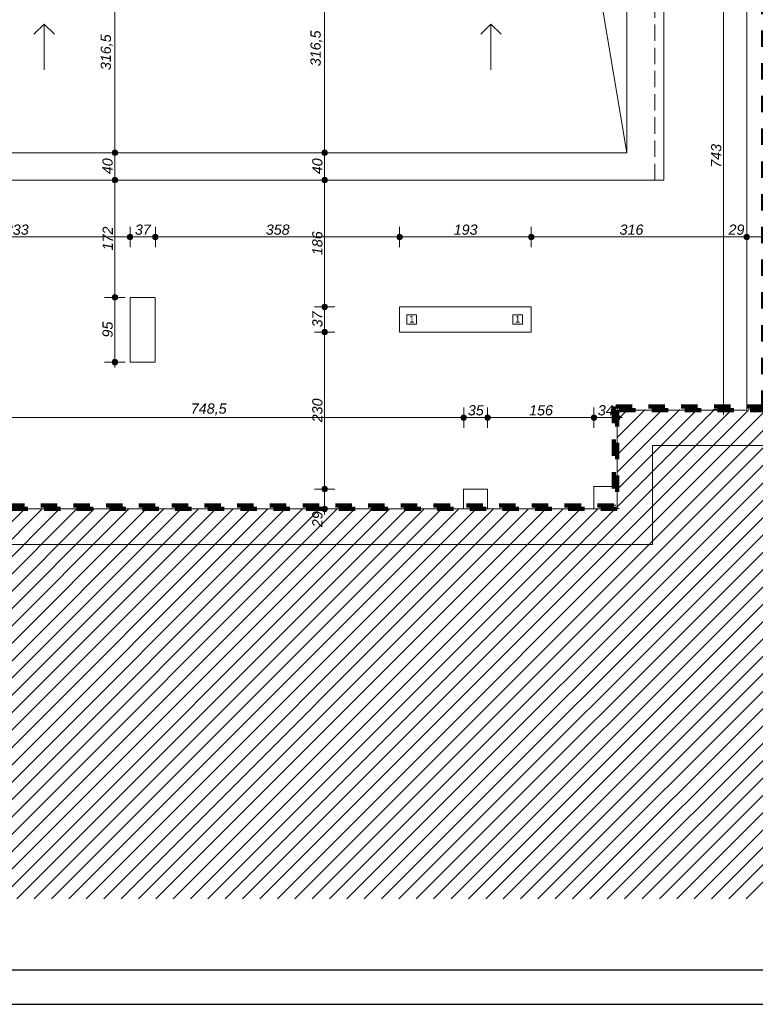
# Model space of a CAD drawing. Header units: millimetres. Extents: x -13944 to 76372, y -78836 to -36151.
# Tile 8 of 29: x 18977 to 29760, y -78836 to -64398. Entities that reach past the tile are written whole.
import ezdxf

# ---------------------------------------------------------------- set-up
doc = ezdxf.new("R2010")
doc.units = ezdxf.units.MM
doc.header["$MEASUREMENT"] = 0
doc.linetypes.add('Krawędzie ukryte', pattern=[340, 240, -100])
doc.linetypes.add('Przerywana', pattern=[480, 240, -240])
for name, color, linetype, lineweight in [('0_Nr_pióra__4', 7, 'Continuous', 25), ('2D - Ogólne_Nr_pióra__1', 7, 'Continuous', 0), ('_podkład_Nr_pióra__1', 7, 'Continuous', 0), ('Instalacje - Went_Klim_Nr_pióra__42', 150, 'Continuous', 13), ('Konstrukcja - Ściany zew_Nr_pióra__1', 7, 'Continuous', 0), ('Wymiarowanie - Ogólne_Nr_pióra__82', 114, 'Continuous', 13)]:
    doc.layers.add(name, color=color, linetype=linetype, lineweight=lineweight)
doc.layers.add('Wymiarowanie - Ogólne', color=7, linetype='Continuous')
doc.styles.add('GENERATED_STYLE_1', font='txt')
doc.styles.add('GENERATED_STYLE_2', font='txt')
doc.dimstyles.new('GENERATED_STYLE__1', dxfattribs={"dimtxt": 150, "dimasz": 152, "dimexe": 0.18, "dimexo": 0, "dimgap": 0.09, "dimtad": 1, "dimlfac": 0.1, "dimzin": 0, "dimdsep": 46, "dimtxsty": 'GENERATED_STYLE_2', "dimblk": 'ARROWHEAD_11', "dimblk1": 'ARROWHEAD_11', "dimblk2": 'ARROWHEAD_11', "dimcen": 0.09, "dimclrd": 114, "dimclre": 114, "dimclrt": 114, "dimazin": 0, "dimtfac": 1, "dimtdec": 4, "dimtmove": 0, "dimatfit": 3, "dimfxl": 1, "dimtolj": 1, "dimtzin": 0, "dimarcsym": 0})
doc.dimstyles.new('GENERATED_STYLE__2', dxfattribs={"dimtxt": 150, "dimasz": 152, "dimexe": 0.18, "dimexo": 0, "dimgap": 0.09, "dimtad": 1, "dimtih": 1, "dimtoh": 1, "dimlfac": 0.1, "dimzin": 0, "dimdsep": 46, "dimtxsty": 'GENERATED_STYLE_2', "dimblk": 'ARROWHEAD_11', "dimblk1": 'ARROWHEAD_11', "dimblk2": 'ARROWHEAD_11', "dimcen": 0.09, "dimclrd": 114, "dimclre": 114, "dimclrt": 114, "dimazin": 0, "dimtfac": 1, "dimtdec": 4, "dimtmove": 0, "dimatfit": 3, "dimfxl": 1, "dimtolj": 1, "dimtzin": 0, "dimarcsym": 0})

# ---------------------------------------------------------------- blocks, each defined once
blk = doc.blocks.new('*D54')
at = {"layer": 'Wymiarowanie - Ogólne_Nr_pióra__82', "linetype": 'Continuous'}
for points in [[(18039, -70233), (18036, -70217), (18027, -70204), (18014, -70196), (17999, -70193), (17984, -70196), (17971, -70204), (17962, -70217), (17959, -70233), (17962, -70248), (17971, -70261), (17984, -70270), (17999, -70273), (18014, -70270), (18027, -70261), (18036, -70248)], [(25525, -70233), (25522, -70217), (25513, -70204), (25500, -70196), (25485, -70193), (25469, -70196), (25456, -70204), (25448, -70217), (25445, -70233), (25448, -70248), (25456, -70261), (25469, -70270), (25485, -70273), (25500, -70270), (25513, -70261), (25522, -70248)]]:
    blk.add_hatch(color=256, dxfattribs=at).paths.add_polyline_path(points)
for p, q in [((17999, -70193), (17999, -70083)), ((25485, -70193), (25485, -70083)), ((17999, -70383), (17999, -70273)), ((18039, -70233), (25445, -70233)), ((25485, -70383), (25485, -70273))]:
    blk.add_line(p, q, dxfattribs=at)
for centre in [(17999, -70233), (25485, -70233)]:
    blk.add_circle(centre, 40, dxfattribs=at)
at = {"layer": 'Wymiarowanie - Ogólne_Nr_pióra__82', "insert": (21485, -70203), "char_height": 150, "attachment_point": 7, "style": 'GENERATED_STYLE_2'}
blk.add_mtext('\\A1;{\\fArial|b0|i1|c238|p38;748,5}', dxfattribs=at)
blk = doc.blocks.new('ARROWHEAD_11')
at = {"color": 0, "linetype": 'Continuous', "lineweight": 0}
blk.add_line((0, 0), (-1, 0), dxfattribs=at)
at = {"color": 0, "linetype": 'Continuous', "lineweight": 0, "const_width": 0.25, "flags": 128}
blk.add_lwpolyline([(-0.125, 0, 1), (0.125, 0, 1)], format="xyb", close=True, dxfattribs=at)
blk = doc.blocks.new('*D55')
at = {"layer": 'Wymiarowanie - Ogólne_Nr_pióra__82', "linetype": 'Continuous'}
for points in [[(25525, -70233), (25522, -70217), (25513, -70204), (25500, -70196), (25485, -70193), (25469, -70196), (25456, -70204), (25448, -70217), (25445, -70233), (25448, -70248), (25456, -70261), (25469, -70270), (25485, -70273), (25500, -70270), (25513, -70261), (25522, -70248)], [(25875, -70233), (25872, -70217), (25863, -70204), (25850, -70196), (25835, -70193), (25819, -70196), (25806, -70204), (25798, -70217), (25795, -70233), (25798, -70248), (25806, -70261), (25819, -70270), (25835, -70273), (25850, -70270), (25863, -70261), (25872, -70248)]]:
    blk.add_hatch(color=256, dxfattribs=at).paths.add_polyline_path(points)
for p, q in [((25485, -70193), (25485, -70083)), ((25835, -70193), (25835, -70083)), ((25485, -70383), (25485, -70273)), ((25525, -70233), (25795, -70233)), ((25835, -70383), (25835, -70273))]:
    blk.add_line(p, q, dxfattribs=at)
for centre in [(25485, -70233), (25835, -70233)]:
    blk.add_circle(centre, 40, dxfattribs=at)
at = {"layer": 'Wymiarowanie - Ogólne_Nr_pióra__82', "insert": (25546, -70203), "char_height": 150, "attachment_point": 7, "style": 'GENERATED_STYLE_2'}
blk.add_mtext('\\A1;{\\fArial|b0|i1|c238|p38;35}', dxfattribs=at)
blk = doc.blocks.new('*D56')
at = {"layer": 'Wymiarowanie - Ogólne_Nr_pióra__82', "linetype": 'Continuous'}
for points in [[(25875, -70233), (25872, -70217), (25863, -70204), (25850, -70196), (25835, -70193), (25819, -70196), (25806, -70204), (25798, -70217), (25795, -70233), (25798, -70248), (25806, -70261), (25819, -70270), (25835, -70273), (25850, -70270), (25863, -70261), (25872, -70248)], [(27435, -70233), (27432, -70217), (27423, -70204), (27410, -70196), (27395, -70193), (27379, -70196), (27366, -70204), (27358, -70217), (27355, -70233), (27358, -70248), (27366, -70261), (27379, -70270), (27395, -70273), (27410, -70270), (27423, -70261), (27432, -70248)]]:
    blk.add_hatch(color=256, dxfattribs=at).paths.add_polyline_path(points)
for p, q in [((25835, -70193), (25835, -70083)), ((27395, -70193), (27395, -70083)), ((25835, -70383), (25835, -70273)), ((25875, -70233), (27355, -70233)), ((27395, -70383), (27395, -70273))]:
    blk.add_line(p, q, dxfattribs=at)
for centre in [(25835, -70233), (27395, -70233)]:
    blk.add_circle(centre, 40, dxfattribs=at)
at = {"layer": 'Wymiarowanie - Ogólne_Nr_pióra__82', "insert": (26444, -70203), "char_height": 150, "attachment_point": 7, "style": 'GENERATED_STYLE_2'}
blk.add_mtext('\\A1;{\\fArial|b0|i1|c238|p38;156}', dxfattribs=at)
blk = doc.blocks.new('*D57')
at = {"layer": 'Wymiarowanie - Ogólne_Nr_pióra__82', "linetype": 'Continuous'}
for points in [[(27435, -70233), (27432, -70217), (27423, -70204), (27410, -70196), (27395, -70193), (27379, -70196), (27366, -70204), (27358, -70217), (27355, -70233), (27358, -70248), (27366, -70261), (27379, -70270), (27395, -70273), (27410, -70270), (27423, -70261), (27432, -70248)], [(27775, -70233), (27772, -70217), (27763, -70204), (27750, -70196), (27735, -70193), (27719, -70196), (27706, -70204), (27698, -70217), (27695, -70233), (27698, -70248), (27706, -70261), (27719, -70270), (27735, -70273), (27750, -70270), (27763, -70261), (27772, -70248)]]:
    blk.add_hatch(color=256, dxfattribs=at).paths.add_polyline_path(points)
for p, q in [((27395, -70193), (27395, -70083)), ((27735, -70193), (27735, -70083)), ((27395, -70383), (27395, -70273)), ((27435, -70233), (27695, -70233)), ((27735, -70383), (27735, -70273)), ((27775, -70233), (27815, -70233))]:
    blk.add_line(p, q, dxfattribs=at)
for centre in [(27395, -70233), (27735, -70233)]:
    blk.add_circle(centre, 40, dxfattribs=at)
at = {"layer": 'Wymiarowanie - Ogólne_Nr_pióra__82', "insert": (27451, -70203), "char_height": 150, "attachment_point": 7, "style": 'GENERATED_STYLE_2'}
blk.add_mtext('\\A1;{\\fArial|b0|i1|c238|p38;34}', dxfattribs=at)
blk = doc.blocks.new('*D62')
at = {"layer": 'Wymiarowanie - Ogólne_Nr_pióra__82', "linetype": 'Continuous'}
for points in [[(17305, -67584), (17302, -67569), (17293, -67556), (17280, -67547), (17265, -67544), (17249, -67547), (17236, -67556), (17228, -67569), (17225, -67584), (17228, -67599), (17236, -67612), (17249, -67621), (17265, -67624), (17280, -67621), (17293, -67612), (17302, -67599)], [(20635, -67584), (20632, -67569), (20623, -67556), (20610, -67547), (20595, -67544), (20579, -67547), (20566, -67556), (20558, -67569), (20555, -67584), (20558, -67599), (20566, -67612), (20579, -67621), (20595, -67624), (20610, -67621), (20623, -67612), (20632, -67599)]]:
    blk.add_hatch(color=256, dxfattribs=at).paths.add_polyline_path(points)
for p, q in [((17265, -67544), (17265, -67434)), ((20595, -67544), (20595, -67434)), ((17265, -67734), (17265, -67624)), ((17305, -67584), (20555, -67584)), ((20595, -67734), (20595, -67624))]:
    blk.add_line(p, q, dxfattribs=at)
for centre in [(17265, -67584), (20595, -67584)]:
    blk.add_circle(centre, 40, dxfattribs=at)
at = {"layer": 'Wymiarowanie - Ogólne_Nr_pióra__82', "insert": (18759, -67554), "char_height": 150, "attachment_point": 7, "style": 'GENERATED_STYLE_2'}
blk.add_mtext('\\A1;{\\fArial|b0|i1|c238|p38;333}', dxfattribs=at)
blk = doc.blocks.new('*D63')
at = {"layer": 'Wymiarowanie - Ogólne_Nr_pióra__82', "linetype": 'Continuous'}
for points in [[(20635, -67584), (20632, -67569), (20623, -67556), (20610, -67547), (20595, -67544), (20579, -67547), (20566, -67556), (20558, -67569), (20555, -67584), (20558, -67599), (20566, -67612), (20579, -67621), (20595, -67624), (20610, -67621), (20623, -67612), (20632, -67599)], [(21005, -67584), (21002, -67569), (20993, -67556), (20980, -67547), (20965, -67544), (20949, -67547), (20936, -67556), (20928, -67569), (20925, -67584), (20928, -67599), (20936, -67612), (20949, -67621), (20965, -67624), (20980, -67621), (20993, -67612), (21002, -67599)]]:
    blk.add_hatch(color=256, dxfattribs=at).paths.add_polyline_path(points)
for p, q in [((20595, -67544), (20595, -67434)), ((20965, -67544), (20965, -67434)), ((20595, -67734), (20595, -67624)), ((20635, -67584), (20925, -67584)), ((20965, -67734), (20965, -67624))]:
    blk.add_line(p, q, dxfattribs=at)
for centre in [(20595, -67584), (20965, -67584)]:
    blk.add_circle(centre, 40, dxfattribs=at)
at = {"layer": 'Wymiarowanie - Ogólne_Nr_pióra__82', "insert": (20666, -67554), "char_height": 150, "attachment_point": 7, "style": 'GENERATED_STYLE_2'}
blk.add_mtext('\\A1;{\\fArial|b0|i1|c238|p38;37}', dxfattribs=at)
blk = doc.blocks.new('*D64')
at = {"layer": 'Wymiarowanie - Ogólne_Nr_pióra__82', "linetype": 'Continuous'}
for points in [[(21005, -67584), (21002, -67569), (20993, -67556), (20980, -67547), (20965, -67544), (20949, -67547), (20936, -67556), (20928, -67569), (20925, -67584), (20928, -67599), (20936, -67612), (20949, -67621), (20965, -67624), (20980, -67621), (20993, -67612), (21002, -67599)], [(24585, -67584), (24582, -67569), (24573, -67556), (24560, -67547), (24545, -67544), (24529, -67547), (24516, -67556), (24508, -67569), (24505, -67584), (24508, -67599), (24516, -67612), (24529, -67621), (24545, -67624), (24560, -67621), (24573, -67612), (24582, -67599)]]:
    blk.add_hatch(color=256, dxfattribs=at).paths.add_polyline_path(points)
for p, q in [((20965, -67544), (20965, -67434)), ((24545, -67544), (24545, -67434)), ((20965, -67734), (20965, -67624)), ((21005, -67584), (24505, -67584)), ((24545, -67734), (24545, -67624))]:
    blk.add_line(p, q, dxfattribs=at)
for centre in [(20965, -67584), (24545, -67584)]:
    blk.add_circle(centre, 40, dxfattribs=at)
at = {"layer": 'Wymiarowanie - Ogólne_Nr_pióra__82', "insert": (22584, -67554), "char_height": 150, "attachment_point": 7, "style": 'GENERATED_STYLE_2'}
blk.add_mtext('\\A1;{\\fArial|b0|i1|c238|p38;358}', dxfattribs=at)
blk = doc.blocks.new('*D65')
at = {"layer": 'Wymiarowanie - Ogólne_Nr_pióra__82', "linetype": 'Continuous'}
for points in [[(24585, -67584), (24582, -67569), (24573, -67556), (24560, -67547), (24545, -67544), (24529, -67547), (24516, -67556), (24508, -67569), (24505, -67584), (24508, -67599), (24516, -67612), (24529, -67621), (24545, -67624), (24560, -67621), (24573, -67612), (24582, -67599)], [(26515, -67584), (26512, -67569), (26503, -67556), (26490, -67547), (26475, -67544), (26459, -67547), (26446, -67556), (26438, -67569), (26435, -67584), (26438, -67599), (26446, -67612), (26459, -67621), (26475, -67624), (26490, -67621), (26503, -67612), (26512, -67599)]]:
    blk.add_hatch(color=256, dxfattribs=at).paths.add_polyline_path(points)
for p, q in [((24545, -67544), (24545, -67434)), ((26475, -67544), (26475, -67434)), ((24545, -67734), (24545, -67624)), ((24585, -67584), (26435, -67584)), ((26475, -67734), (26475, -67624))]:
    blk.add_line(p, q, dxfattribs=at)
for centre in [(24545, -67584), (26475, -67584)]:
    blk.add_circle(centre, 40, dxfattribs=at)
at = {"layer": 'Wymiarowanie - Ogólne_Nr_pióra__82', "insert": (25339, -67554), "char_height": 150, "attachment_point": 7, "style": 'GENERATED_STYLE_2'}
blk.add_mtext('\\A1;{\\fArial|b0|i1|c238|p38;193}', dxfattribs=at)
blk = doc.blocks.new('*D66')
at = {"layer": 'Wymiarowanie - Ogólne_Nr_pióra__82', "linetype": 'Continuous'}
for points in [[(26515, -67584), (26512, -67569), (26503, -67556), (26490, -67547), (26475, -67544), (26459, -67547), (26446, -67556), (26438, -67569), (26435, -67584), (26438, -67599), (26446, -67612), (26459, -67621), (26475, -67624), (26490, -67621), (26503, -67612), (26512, -67599)], [(29675, -67584), (29672, -67569), (29663, -67556), (29650, -67547), (29635, -67544), (29619, -67547), (29606, -67556), (29598, -67569), (29595, -67584), (29598, -67599), (29606, -67612), (29619, -67621), (29635, -67624), (29650, -67621), (29663, -67612), (29672, -67599)]]:
    blk.add_hatch(color=256, dxfattribs=at).paths.add_polyline_path(points)
for p, q in [((26475, -67544), (26475, -67434)), ((29635, -67544), (29635, -67434)), ((26475, -67734), (26475, -67624)), ((26515, -67584), (29595, -67584)), ((29635, -67734), (29635, -67624))]:
    blk.add_line(p, q, dxfattribs=at)
for centre in [(26475, -67584), (29635, -67584)]:
    blk.add_circle(centre, 40, dxfattribs=at)
at = {"layer": 'Wymiarowanie - Ogólne_Nr_pióra__82', "char_height": 150, "attachment_point": 7, "style": 'GENERATED_STYLE_2'}
for s, insert in [('\\A1;{\\fArial|b0|i1|c238|p38;316}', (27770, -67554)), ('\\A1;{\\fArial|b0|i1|c238|p38;29}', (29367, -67554))]:
    blk.add_mtext(s, dxfattribs=dict(at, insert=insert))
blk = doc.blocks.new('*D67')
at = {"layer": 'Wymiarowanie - Ogólne_Nr_pióra__82', "linetype": 'Continuous'}
for points in [[(29675, -67584), (29672, -67569), (29663, -67556), (29650, -67547), (29635, -67544), (29619, -67547), (29606, -67556), (29598, -67569), (29595, -67584), (29598, -67599), (29606, -67612), (29619, -67621), (29635, -67624), (29650, -67621), (29663, -67612), (29672, -67599)], [(29965, -67584), (29962, -67569), (29953, -67556), (29940, -67547), (29925, -67544), (29909, -67547), (29896, -67556), (29888, -67569), (29885, -67584), (29888, -67599), (29896, -67612), (29909, -67621), (29925, -67624), (29940, -67621), (29953, -67612), (29962, -67599)]]:
    blk.add_hatch(color=256, dxfattribs=at).paths.add_polyline_path(points)
for p, q in [((29635, -67544), (29635, -67434)), ((29925, -67544), (29925, -67434)), ((29635, -67734), (29635, -67624)), ((29675, -67584), (29885, -67584)), ((29925, -67734), (29925, -67624)), ((29965, -67584), (30005, -67584))]:
    blk.add_line(p, q, dxfattribs=at)
for centre in [(29635, -67584), (29925, -67584)]:
    blk.add_circle(centre, 40, dxfattribs=at)
blk = doc.blocks.new('*D87')
at = {"layer": 'Wymiarowanie - Ogólne_Nr_pióra__82', "linetype": 'Continuous'}
for points in [[(20412, -68470), (20409, -68455), (20400, -68442), (20387, -68433), (20372, -68430), (20356, -68433), (20343, -68442), (20335, -68455), (20332, -68470), (20335, -68485), (20343, -68498), (20356, -68507), (20372, -68510), (20387, -68507), (20400, -68498), (20409, -68485)], [(20412, -69420), (20409, -69405), (20400, -69392), (20387, -69383), (20372, -69380), (20356, -69383), (20343, -69392), (20335, -69405), (20332, -69420), (20335, -69435), (20343, -69448), (20356, -69457), (20372, -69460), (20387, -69457), (20400, -69448), (20409, -69435)]]:
    blk.add_hatch(color=256, dxfattribs=at).paths.add_polyline_path(points)
for p, q in [((20332, -68470), (20222, -68470)), ((20372, -69380), (20372, -68510)), ((20522, -68470), (20412, -68470)), ((20332, -69420), (20222, -69420)), ((20522, -69420), (20412, -69420)), ((20372, -69500), (20372, -69460))]:
    blk.add_line(p, q, dxfattribs=at)
for centre in [(20372, -68470), (20372, -69420)]:
    blk.add_circle(centre, 40, dxfattribs=at)
at = {"layer": 'Wymiarowanie - Ogólne_Nr_pióra__82', "insert": (20342, -69059), "char_height": 150, "attachment_point": 7, "rotation": 90, "style": 'GENERATED_STYLE_2'}
blk.add_mtext('\\A1;{\\fArial|b0|i1|c238|p38;95}', dxfattribs=at)
blk = doc.blocks.new('*D88')
at = {"layer": 'Wymiarowanie - Ogólne_Nr_pióra__82', "linetype": 'Continuous'}
for points in [[(20412, -66750), (20409, -66735), (20400, -66722), (20387, -66713), (20372, -66710), (20356, -66713), (20343, -66722), (20335, -66735), (20332, -66750), (20335, -66765), (20343, -66778), (20356, -66787), (20372, -66790), (20387, -66787), (20400, -66778), (20409, -66765)], [(20412, -68470), (20409, -68455), (20400, -68442), (20387, -68433), (20372, -68430), (20356, -68433), (20343, -68442), (20335, -68455), (20332, -68470), (20335, -68485), (20343, -68498), (20356, -68507), (20372, -68510), (20387, -68507), (20400, -68498), (20409, -68485)]]:
    blk.add_hatch(color=256, dxfattribs=at).paths.add_polyline_path(points)
for p, q in [((20332, -66750), (20222, -66750)), ((20372, -68430), (20372, -66790)), ((20522, -66750), (20412, -66750)), ((20332, -68470), (20222, -68470)), ((20522, -68470), (20412, -68470))]:
    blk.add_line(p, q, dxfattribs=at)
for centre in [(20372, -66750), (20372, -68470)]:
    blk.add_circle(centre, 40, dxfattribs=at)
at = {"layer": 'Wymiarowanie - Ogólne_Nr_pióra__82', "insert": (20342, -67781), "char_height": 150, "attachment_point": 7, "rotation": 90, "style": 'GENERATED_STYLE_2'}
blk.add_mtext('\\A1;{\\fArial|b0|i1|c238|p38;172}', dxfattribs=at)
blk = doc.blocks.new('*D89')
at = {"layer": 'Wymiarowanie - Ogólne_Nr_pióra__82', "linetype": 'Continuous'}
for points in [[(20412, -66350), (20409, -66335), (20400, -66322), (20387, -66313), (20372, -66310), (20356, -66313), (20343, -66322), (20335, -66335), (20332, -66350), (20335, -66365), (20343, -66378), (20356, -66387), (20372, -66390), (20387, -66387), (20400, -66378), (20409, -66365)], [(20412, -66750), (20409, -66735), (20400, -66722), (20387, -66713), (20372, -66710), (20356, -66713), (20343, -66722), (20335, -66735), (20332, -66750), (20335, -66765), (20343, -66778), (20356, -66787), (20372, -66790), (20387, -66787), (20400, -66778), (20409, -66765)]]:
    blk.add_hatch(color=256, dxfattribs=at).paths.add_polyline_path(points)
for p, q in [((20332, -66350), (20222, -66350)), ((20372, -66710), (20372, -66390)), ((20522, -66350), (20412, -66350)), ((20332, -66750), (20222, -66750)), ((20522, -66750), (20412, -66750))]:
    blk.add_line(p, q, dxfattribs=at)
for centre in [(20372, -66350), (20372, -66750)]:
    blk.add_circle(centre, 40, dxfattribs=at)
at = {"layer": 'Wymiarowanie - Ogólne_Nr_pióra__82', "insert": (20342, -66664), "char_height": 150, "attachment_point": 7, "rotation": 90, "style": 'GENERATED_STYLE_2'}
blk.add_mtext('\\A1;{\\fArial|b0|i1|c238|p38;40}', dxfattribs=at)
blk = doc.blocks.new('*D90')
at = {"layer": 'Wymiarowanie - Ogólne_Nr_pióra__82', "linetype": 'Continuous'}
for points in [[(20412, -63185), (20409, -63170), (20400, -63157), (20387, -63148), (20372, -63145), (20356, -63148), (20343, -63157), (20335, -63170), (20332, -63185), (20335, -63200), (20343, -63213), (20356, -63222), (20372, -63225), (20387, -63222), (20400, -63213), (20409, -63200)], [(20412, -66350), (20409, -66335), (20400, -66322), (20387, -66313), (20372, -66310), (20356, -66313), (20343, -66322), (20335, -66335), (20332, -66350), (20335, -66365), (20343, -66378), (20356, -66387), (20372, -66390), (20387, -66387), (20400, -66378), (20409, -66365)]]:
    blk.add_hatch(color=256, dxfattribs=at).paths.add_polyline_path(points)
for p, q in [((20332, -63185), (20222, -63185)), ((20372, -66310), (20372, -63225)), ((20522, -63185), (20412, -63185)), ((20332, -66350), (20222, -66350)), ((20522, -66350), (20412, -66350))]:
    blk.add_line(p, q, dxfattribs=at)
for centre in [(20372, -63185), (20372, -66350)]:
    blk.add_circle(centre, 40, dxfattribs=at)
at = {"layer": 'Wymiarowanie - Ogólne_Nr_pióra__82', "char_height": 150, "attachment_point": 7, "rotation": 90, "style": 'GENERATED_STYLE_2'}
for s, insert in [('\\A1;{\\fArial|b0|i1|c238|p38;26}', (20342, -63453)), ('\\A1;{\\fArial|b0|i1|c238|p38;316,5}', (20342, -65138))]:
    blk.add_mtext(s, dxfattribs=dict(at, insert=insert))
blk = doc.blocks.new('*D93')
at = {"layer": 'Wymiarowanie - Ogólne_Nr_pióra__82', "linetype": 'Continuous'}
for points in [[(23487, -71282), (23483, -71267), (23475, -71254), (23462, -71245), (23447, -71242), (23431, -71245), (23418, -71254), (23410, -71267), (23407, -71282), (23410, -71297), (23418, -71310), (23431, -71319), (23447, -71322), (23462, -71319), (23475, -71310), (23483, -71297)], [(23487, -71572), (23483, -71557), (23475, -71544), (23462, -71535), (23447, -71532), (23431, -71535), (23418, -71544), (23410, -71557), (23407, -71572), (23410, -71587), (23418, -71600), (23431, -71609), (23447, -71612), (23462, -71609), (23475, -71600), (23483, -71587)]]:
    blk.add_hatch(color=256, dxfattribs=at).paths.add_polyline_path(points)
for p, q in [((23407, -71282), (23297, -71282)), ((23447, -71532), (23447, -71322)), ((23597, -71282), (23487, -71282)), ((23407, -71572), (23297, -71572)), ((23597, -71572), (23487, -71572)), ((23447, -71652), (23447, -71612))]:
    blk.add_line(p, q, dxfattribs=at)
for centre in [(23447, -71282), (23447, -71572)]:
    blk.add_circle(centre, 40, dxfattribs=at)
at = {"layer": 'Wymiarowanie - Ogólne_Nr_pióra__82', "insert": (23417, -71840), "char_height": 150, "attachment_point": 7, "rotation": 90, "style": 'GENERATED_STYLE_2'}
blk.add_mtext('\\A1;{\\fArial|b0|i1|c238|p38;29}', dxfattribs=at)
blk = doc.blocks.new('*D94')
at = {"layer": 'Wymiarowanie - Ogólne_Nr_pióra__82', "linetype": 'Continuous'}
for points in [[(23487, -68980), (23483, -68965), (23475, -68952), (23462, -68943), (23447, -68940), (23431, -68943), (23418, -68952), (23410, -68965), (23407, -68980), (23410, -68995), (23418, -69008), (23431, -69017), (23447, -69020), (23462, -69017), (23475, -69008), (23483, -68995)], [(23487, -71282), (23483, -71267), (23475, -71254), (23462, -71245), (23447, -71242), (23431, -71245), (23418, -71254), (23410, -71267), (23407, -71282), (23410, -71297), (23418, -71310), (23431, -71319), (23447, -71322), (23462, -71319), (23475, -71310), (23483, -71297)]]:
    blk.add_hatch(color=256, dxfattribs=at).paths.add_polyline_path(points)
for p, q in [((23407, -68980), (23297, -68980)), ((23597, -68980), (23487, -68980)), ((23447, -71242), (23447, -69020)), ((23407, -71282), (23297, -71282)), ((23597, -71282), (23487, -71282))]:
    blk.add_line(p, q, dxfattribs=at)
for centre in [(23447, -68980), (23447, -71282)]:
    blk.add_circle(centre, 40, dxfattribs=at)
at = {"layer": 'Wymiarowanie - Ogólne_Nr_pióra__82', "insert": (23417, -70302), "char_height": 150, "attachment_point": 7, "rotation": 90, "style": 'GENERATED_STYLE_2'}
blk.add_mtext('\\A1;{\\fArial|b0|i1|c238|p38;230}', dxfattribs=at)
blk = doc.blocks.new('*D95')
at = {"layer": 'Wymiarowanie - Ogólne_Nr_pióra__82', "linetype": 'Continuous'}
for points in [[(23487, -68610), (23483, -68595), (23475, -68582), (23462, -68573), (23447, -68570), (23431, -68573), (23418, -68582), (23410, -68595), (23407, -68610), (23410, -68625), (23418, -68638), (23431, -68647), (23447, -68650), (23462, -68647), (23475, -68638), (23483, -68625)], [(23487, -68980), (23483, -68965), (23475, -68952), (23462, -68943), (23447, -68940), (23431, -68943), (23418, -68952), (23410, -68965), (23407, -68980), (23410, -68995), (23418, -69008), (23431, -69017), (23447, -69020), (23462, -69017), (23475, -69008), (23483, -68995)]]:
    blk.add_hatch(color=256, dxfattribs=at).paths.add_polyline_path(points)
for p, q in [((23407, -68610), (23297, -68610)), ((23447, -68940), (23447, -68650)), ((23597, -68610), (23487, -68610)), ((23407, -68980), (23297, -68980)), ((23597, -68980), (23487, -68980))]:
    blk.add_line(p, q, dxfattribs=at)
for centre in [(23447, -68610), (23447, -68980)]:
    blk.add_circle(centre, 40, dxfattribs=at)
at = {"layer": 'Wymiarowanie - Ogólne_Nr_pióra__82', "insert": (23417, -68909), "char_height": 150, "attachment_point": 7, "rotation": 90, "style": 'GENERATED_STYLE_2'}
blk.add_mtext('\\A1;{\\fArial|b0|i1|c238|p38;37}', dxfattribs=at)
blk = doc.blocks.new('*D96')
at = {"layer": 'Wymiarowanie - Ogólne_Nr_pióra__82', "linetype": 'Continuous'}
for points in [[(23487, -66750), (23483, -66735), (23475, -66722), (23462, -66713), (23447, -66710), (23431, -66713), (23418, -66722), (23410, -66735), (23407, -66750), (23410, -66765), (23418, -66778), (23431, -66787), (23447, -66790), (23462, -66787), (23475, -66778), (23483, -66765)], [(23487, -68610), (23483, -68595), (23475, -68582), (23462, -68573), (23447, -68570), (23431, -68573), (23418, -68582), (23410, -68595), (23407, -68610), (23410, -68625), (23418, -68638), (23431, -68647), (23447, -68650), (23462, -68647), (23475, -68638), (23483, -68625)]]:
    blk.add_hatch(color=256, dxfattribs=at).paths.add_polyline_path(points)
for p, q in [((23407, -66750), (23297, -66750)), ((23447, -68570), (23447, -66790)), ((23597, -66750), (23487, -66750)), ((23407, -68610), (23297, -68610)), ((23597, -68610), (23487, -68610))]:
    blk.add_line(p, q, dxfattribs=at)
for centre in [(23447, -66750), (23447, -68610)]:
    blk.add_circle(centre, 40, dxfattribs=at)
at = {"layer": 'Wymiarowanie - Ogólne_Nr_pióra__82', "insert": (23417, -67851), "char_height": 150, "attachment_point": 7, "rotation": 90, "style": 'GENERATED_STYLE_2'}
blk.add_mtext('\\A1;{\\fArial|b0|i1|c238|p38;186}', dxfattribs=at)
blk = doc.blocks.new('*D97')
at = {"layer": 'Wymiarowanie - Ogólne_Nr_pióra__82', "linetype": 'Continuous'}
for points in [[(23487, -66350), (23483, -66335), (23475, -66322), (23462, -66313), (23447, -66310), (23431, -66313), (23418, -66322), (23410, -66335), (23407, -66350), (23410, -66365), (23418, -66378), (23431, -66387), (23447, -66390), (23462, -66387), (23475, -66378), (23483, -66365)], [(23487, -66750), (23483, -66735), (23475, -66722), (23462, -66713), (23447, -66710), (23431, -66713), (23418, -66722), (23410, -66735), (23407, -66750), (23410, -66765), (23418, -66778), (23431, -66787), (23447, -66790), (23462, -66787), (23475, -66778), (23483, -66765)]]:
    blk.add_hatch(color=256, dxfattribs=at).paths.add_polyline_path(points)
for p, q in [((23407, -66350), (23297, -66350)), ((23447, -66710), (23447, -66390)), ((23597, -66350), (23487, -66350)), ((23407, -66750), (23297, -66750)), ((23597, -66750), (23487, -66750))]:
    blk.add_line(p, q, dxfattribs=at)
for centre in [(23447, -66350), (23447, -66750)]:
    blk.add_circle(centre, 40, dxfattribs=at)
at = {"layer": 'Wymiarowanie - Ogólne_Nr_pióra__82', "insert": (23417, -66664), "char_height": 150, "attachment_point": 7, "rotation": 90, "style": 'GENERATED_STYLE_2'}
blk.add_mtext('\\A1;{\\fArial|b0|i1|c238|p38;40}', dxfattribs=at)
blk = doc.blocks.new('*D98')
at = {"layer": 'Wymiarowanie - Ogólne_Nr_pióra__82', "linetype": 'Continuous'}
for points in [[(23487, -63173), (23483, -63158), (23475, -63145), (23462, -63136), (23447, -63133), (23431, -63136), (23418, -63145), (23410, -63158), (23407, -63173), (23410, -63188), (23418, -63201), (23431, -63210), (23447, -63213), (23462, -63210), (23475, -63201), (23483, -63188)], [(23487, -63185), (23483, -63170), (23475, -63157), (23462, -63148), (23447, -63145), (23431, -63148), (23418, -63157), (23410, -63170), (23407, -63185), (23410, -63200), (23418, -63213), (23431, -63222), (23447, -63225), (23462, -63222), (23475, -63213), (23483, -63200)], [(23487, -66350), (23483, -66335), (23475, -66322), (23462, -66313), (23447, -66310), (23431, -66313), (23418, -66322), (23410, -66335), (23407, -66350), (23410, -66365), (23418, -66378), (23431, -66387), (23447, -66390), (23462, -66387), (23475, -66378), (23483, -66365)]]:
    blk.add_hatch(color=256, dxfattribs=at).paths.add_polyline_path(points)
for p, q in [((23407, -63185), (23297, -63185)), ((23447, -66310), (23447, -63225)), ((23597, -63185), (23487, -63185)), ((23407, -66350), (23297, -66350)), ((23597, -66350), (23487, -66350))]:
    blk.add_line(p, q, dxfattribs=at)
for centre in [(23447, -63185), (23447, -66350)]:
    blk.add_circle(centre, 40, dxfattribs=at)
at = {"layer": 'Wymiarowanie - Ogólne_Nr_pióra__82', "char_height": 150, "attachment_point": 7, "rotation": 90, "style": 'GENERATED_STYLE_2'}
for s, insert in [('\\A1;{\\fArial|b0|i1|c238|p38;1}', (23417, -63339)), ('\\A1;{\\fArial|b0|i1|c238|p38;316,5}', (23417, -65081))]:
    blk.add_mtext(s, dxfattribs=dict(at, insert=insert))
blk = doc.blocks.new('*D103')
at = {"layer": 'Wymiarowanie - Ogólne_Nr_pióra__82', "linetype": 'Continuous'}
for points in [[(29333, -62685), (29330, -62670), (29321, -62657), (29308, -62648), (29293, -62645), (29277, -62648), (29264, -62657), (29256, -62670), (29253, -62685), (29256, -62701), (29264, -62714), (29277, -62722), (29293, -62725), (29308, -62722), (29321, -62714), (29330, -62701)], [(29333, -70113), (29330, -70098), (29321, -70085), (29308, -70076), (29293, -70073), (29277, -70076), (29264, -70085), (29256, -70098), (29253, -70113), (29256, -70128), (29264, -70141), (29277, -70150), (29293, -70153), (29308, -70150), (29321, -70141), (29330, -70128)]]:
    blk.add_hatch(color=256, dxfattribs=at).paths.add_polyline_path(points)
for p, q in [((29293, -62645), (29293, -62605)), ((29253, -62685), (29143, -62685)), ((29293, -70073), (29293, -62725)), ((29443, -62685), (29333, -62685)), ((29253, -70113), (29143, -70113)), ((29293, -70193), (29293, -70153)), ((29443, -70113), (29333, -70113))]:
    blk.add_line(p, q, dxfattribs=at)
for centre in [(29293, -62685), (29293, -70113)]:
    blk.add_circle(centre, 40, dxfattribs=at)
at = {"layer": 'Wymiarowanie - Ogólne_Nr_pióra__82', "insert": (29263, -66570), "char_height": 150, "attachment_point": 7, "rotation": 90, "style": 'GENERATED_STYLE_2'}
blk.add_mtext('\\A1;{\\fArial|b0|i1|c238|p38;743}', dxfattribs=at)

msp = doc.modelspace()

# ---------------------------------------------------------------- hatches: boundary and pattern name
at = {"layer": 'Konstrukcja - Ściany zew_Nr_pióra__1', "linetype": 'Continuous'}
h = msp.add_hatch(dxfattribs=at)
h.set_pattern_fill('Bloczki_ceramiczne', color=256, style=0, pattern_type=2)
h.set_pattern_definition([(45, (0, 0), (-127.27922, 127.27922), [])])
h.paths.add_polyline_path([(-1040.404, -76044.91), (-1040.404, -77288.047), (60264.596, -77288.047), (60264.596, -70115.378), (27734.596, -70115.378), (27734.596, -71572.176), (23038.421, -71572.176), (6159.596, -71572.176), (6159.596, -76044.91)])

# ---------------------------------------------------------------- linework, layer by layer
at = {"color": 10, "linetype": 'Przerywana', "lineweight": 90}
for points in [[(51552.619, -62635.477), (29874.596, -62635.477), (29874.596, -70072.176), (27684.596, -70072.176), (27684.596, -71522.176), (6109.041, -71522.176), (6109.041, -75994.91), (2214.596, -75994.91), (2214.596, -62340.81), (-166.603, -62340.81), (-3762.777, -67476.679), (-6993.438, -65214.545), (-1344.944, -57147.659), (259.028, -57147.659), (259.028, -55840.165), (2214.596, -55791.755), (2214.596, -48042.978), (28344.596, -48042.978), (28344.596, -37700.678), (28894.596, -37700.678), (28894.596, -40912.978), (37933.313, -40912.978), (60214.596, -59602.704)], [(51534.742, -62685.477), (29924.596, -62685.477), (29924.596, -70122.176), (27734.596, -70122.176), (27734.596, -71572.176), (6159.041, -71572.176), (6159.041, -76044.91), (2164.596, -76044.91), (2164.596, -62390.81), (-140.574, -62390.81), (-3750.498, -67546.315)]]:
    msp.add_lwpolyline(points, dxfattribs=at)
at = {"layer": '0_Nr_pióra__4', "linetype": 'Continuous', "flags": 128}
for points in [[(76371.934, -36317.498), (-13943.569, -36317.498), (-13943.569, -78836.041), (76371.934, -78836.041)], [(-9110.033, -37336.041), (75871.934, -37336.041), (75871.934, -78336.041), (-9110.033, -78336.041)]]:
    msp.add_lwpolyline(points, close=True, dxfattribs=at)
at = {"layer": '2D - Ogólne_Nr_pióra__1', "linetype": 'Continuous'}
for p, q in [((19336.024, -64462.211), (19186.024, -64612.211)), ((19336.024, -65132.813), (19336.024, -64462.211)), ((19336.024, -64462.211), (19486.024, -64612.211)), ((25885.097, -64462.211), (25735.097, -64612.211)), ((25885.097, -65132.813), (25885.097, -64462.211)), ((25885.097, -64462.211), (26035.097, -64612.211))]:
    msp.add_line(p, q, dxfattribs=at)
at = {"layer": '_podkład_Nr_pióra__1', "linetype": 'Continuous'}
for p, q in [((29634.596, -70112.978), (29634.596, -62685.288)), ((27878.019, -66350.011), (27395.363, -63481.395)), ((27878.019, -66350.011), (27878.05, -63652.981)), ((28418.023, -66750.011), (28418.023, -63652.981)), ((27878.019, -66350.011), (2664.596, -66350.011)), ((2164.596, -66750.011), (28418.023, -66750.011)), ((20964.56, -68469.969), (20594.56, -68469.969)), ((20594.56, -68469.969), (20594.56, -69419.969)), ((20964.56, -69419.969), (20964.56, -68469.969)), ((26474.596, -68610.165), (24544.596, -68610.165)), ((24544.596, -68610.165), (24544.596, -68980.165)), ((26474.596, -68980.165), (26474.596, -68610.165)), ((24544.596, -68980.165), (26474.596, -68980.165)), ((20594.56, -69419.969), (20964.56, -69419.969)), ((27734.596, -71562.978), (27734.596, -70122.176)), ((27734.596, -70122.176), (29634.596, -70122.176)), ((29924.596, -70642.176), (28254.596, -70642.176)), ((28254.596, -70642.176), (28254.596, -72092.176)), ((25484.596, -71282.176), (25834.596, -71282.176)), ((25484.596, -71572.176), (25484.596, -71282.176)), ((25834.596, -71282.176), (25834.596, -71572.176)), ((27394.596, -71242.176), (27734.596, -71242.176)), ((27394.596, -71572.176), (27394.596, -71242.176)), ((27734.596, -71242.176), (27734.596, -71572.176)), ((6159.041, -71572.176), (27734.596, -71572.176)), ((25834.596, -71572.176), (25484.596, -71572.176)), ((27734.596, -71572.176), (27394.596, -71572.176)), ((28254.596, -72092.176), (6679.596, -72092.176))]:
    msp.add_line(p, q, dxfattribs=at)
at = {"layer": '_podkład_Nr_pióra__1', "linetype": 'Krawędzie ukryte'}
msp.add_line((28288.931, -66750.011), (28288.931, -63652.742), dxfattribs=at)
at = {"layer": 'Instalacje - Went_Klim_Nr_pióra__42', "linetype": 'Continuous'}
for p, q in [((24653.5, -68725.165), (24653.5, -68865.165)), ((24793.5, -68725.165), (24653.5, -68725.165)), ((24653.5, -68865.165), (24793.5, -68865.165)), ((24793.5, -68865.165), (24793.5, -68725.165)), ((26204.596, -68725.165), (26204.596, -68865.165)), ((26344.596, -68725.165), (26204.596, -68725.165)), ((26204.596, -68865.165), (26344.596, -68865.165)), ((26344.596, -68865.165), (26344.596, -68725.165))]:
    msp.add_line(p, q, dxfattribs=at)

# ---------------------------------------------------------------- texts
at = {"layer": 'Instalacje - Went_Klim_Nr_pióra__42', "linetype": 'Continuous', "char_height": 100, "attachment_point": 4, "style": 'GENERATED_STYLE_1'}
for insert in [(24685.557, -68789.451), (26236.653, -68789.451)]:
    msp.add_mtext('\\A1;{\\fArial|b0|i0|c238|p38;1}', dxfattribs=dict(at, insert=insert))

# ---------------------------------------------------------------- dimensions: what is measured, and where the dimension line sits
at = {"layer": 'Wymiarowanie - Ogólne', "color": 114, "linetype": 'Continuous', "lineweight": 13}
for base, p1, p2, text, picture, middle in [((29292.588, -62685.288), (29634.596, -70112.978), (29634.596, -62685.288), '743', '*D103', (29187.588, -66399.133)), ((20371.66, -63185.152), (20770.388, -66350.011), (21337.215, -63185.152), '316,5', '*D90', (20266.66, -64881.41)), ((23446.504, -63185.152), (23591.88, -66350.011), (23645.518, -63185.152), '316,5', '*D98', (23341.504, -64824.496)), ((23446.504, -66750.011), (23822.108, -68610.165), (23913.389, -66750.011), '186', '*D96', (23341.504, -67680.088)), ((23446.504, -68980.165), (24762.108, -71282.176), (23822.108, -68980.165), '230', '*D94', (23341.504, -70131.171))]:
    dim = msp.add_linear_dim(base=base, p1=p1, p2=p2, angle=90, text=text, dimstyle='GENERATED_STYLE__1', dxfattribs=at)
    dim.commit()
    dim.dimension.update_dxf_attribs({"geometry": picture, "text_midpoint": middle, "dimtype": 160, "text_rotation": 90})
for base, p1, p2, picture, middle in [((20371.66, -66350.011), (20721.824, -66750.011), (20770.388, -66350.011), '*D89', (20266.66, -66550.011)), ((23446.504, -66350.011), (23913.389, -66750.011), (23591.88, -66350.011), '*D97', (23341.504, -66550.011)), ((20371.66, -66750.011), (20594.56, -68469.969), (20721.824, -66750.011), '*D88', (20266.66, -67609.99)), ((20371.66, -68469.969), (20594.56, -69419.969), (20594.56, -68469.969), '*D87', (20266.66, -68944.969)), ((23446.504, -68610.165), (23822.108, -68980.165), (23822.108, -68610.165), '*D95', (23341.504, -68795.165)), ((23446.504, -71282.176), (24762.108, -71572.176), (24762.108, -71282.176), '*D93', (23341.504, -71726.005))]:
    dim = msp.add_linear_dim(base=base, p1=p1, p2=p2, angle=90, dimstyle='GENERATED_STYLE__1', dxfattribs=at)
    dim.commit()
    dim.dimension.update_dxf_attribs({"geometry": picture, "text_midpoint": middle, "dimtype": 160, "text_rotation": 90})
for base, p1, p2, picture, middle in [((20594.56, -67584.155), (17264.596, -68431.222), (20594.56, -68470.769), '*D62', (18929.578, -67479.155)), ((20964.56, -67584.155), (20594.56, -68470.769), (20964.56, -68470.769), '*D63', (20779.56, -67479.155)), ((24544.596, -67584.155), (20964.56, -68470.769), (24544.596, -68610.165), '*D64', (22754.578, -67479.155)), ((26474.596, -67584.155), (24544.596, -68610.165), (26474.596, -68610.165), '*D65', (25509.596, -67479.155)), ((29634.596, -67584.155), (26474.596, -68610.165), (29634.596, -68728.165), '*D66', (27940.767, -67479.155)), ((29924.596, -67584.155), (29634.596, -68728.165), (29924.596, -68667.657), '*D67', (29480.767, -67479.155)), ((25834.596, -70232.715), (25484.596, -71482.379), (25834.596, -71482.379), '*D55', (25659.596, -70127.715)), ((27394.596, -70232.715), (25834.596, -71482.379), (27394.596, -71442.379), '*D56', (26614.596, -70127.715)), ((27734.596, -70232.715), (27394.596, -71442.379), (27734.596, -70764.238), '*D57', (27564.596, -70127.715))]:
    dim = msp.add_linear_dim(base=base, p1=p1, p2=p2, dimstyle='GENERATED_STYLE__2', dxfattribs=at)
    dim.commit()
    dim.dimension.update_dxf_attribs({"geometry": picture, "text_midpoint": middle, "dimtype": 160})
dim = msp.add_linear_dim(base=(25484.596, -70232.715), p1=(17998.996, -71492.379), p2=(25484.596, -71482.379), text='748,5', dimstyle='GENERATED_STYLE__2', dxfattribs=at)
dim.commit()
dim.dimension.update_dxf_attribs({"geometry": '*D54', "text_midpoint": (21741.796, -70127.715), "dimtype": 160})

doc.saveas('drawing.dxf')
